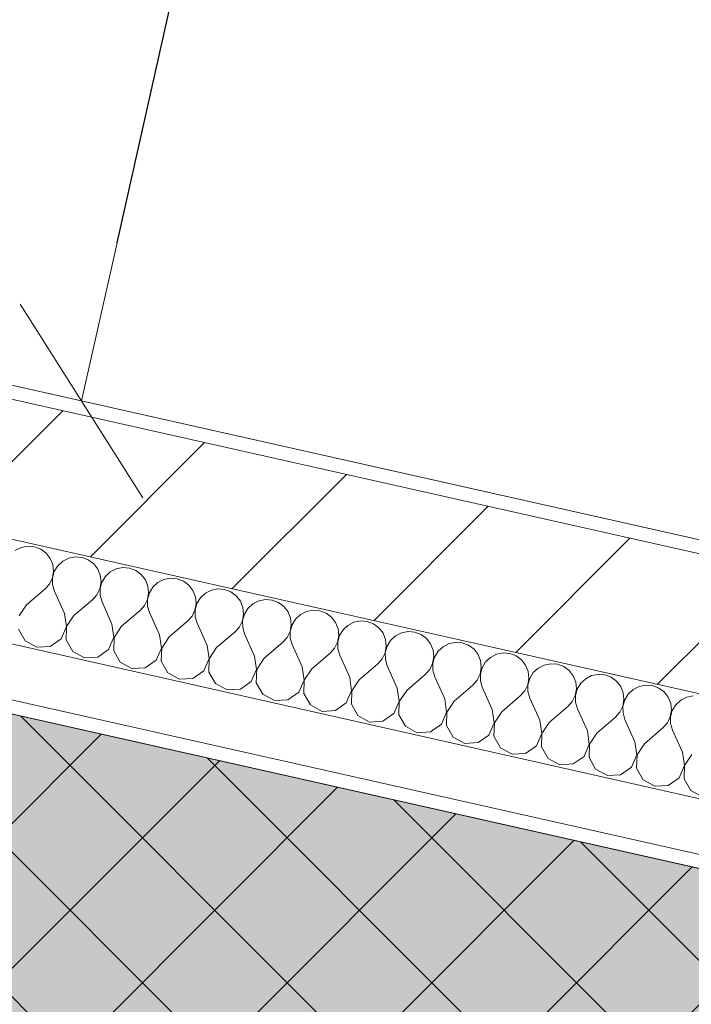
# Model space of a CAD drawing. Header units: millimetres. Extents: x -6990425 to -6520160, y 6117771 to 6220266.
# Tile 33 of 115: x -6927484 to -6926499, y 6135665 to 6137108. Entities that reach past the tile are written whole.
import ezdxf

# ---------------------------------------------------------------- set-up
doc = ezdxf.new("R2010")
doc.units = ezdxf.units.MM
doc.header["$MEASUREMENT"] = 0
for name, color, linetype in [('S - МОП.АР', 7, 'Continuous'), ('АР-Стены_внешние_.АР', 7, 'Continuous'), ('АР-Чертеж-Размеры.АР', 7, 'Continuous')]:
    doc.layers.add(name, color=color, linetype=linetype)
for name, color, linetype, lineweight in [('АР-Стены_внешние_.АР_Ном._пера__1', 7, 'Continuous', 30), ('Кровля_Ном._пера__101', 252, 'Continuous', 0), ('Кровля_Ном._пера__120', 7, 'Continuous', 0)]:
    doc.layers.add(name, color=color, linetype=linetype, lineweight=lineweight)
doc.styles.add('РЎР“Р•РќР•Р\xa0Р\x98Р\xa0_РЎРўР\x98Р›Р¬_2', font='GOTHIC.TTF')
doc.dimstyles.new('СГЕНЕРИР_СТИЛЬ__3', dxfattribs={"dimtxt": 150, "dimasz": 237.5, "dimexe": 0.18, "dimexo": 0.0625, "dimgap": 0, "dimtad": 1, "dimdec": 0, "dimzin": 0, "dimdsep": 46, "dimtxsty": 'РЎР“Р•РќР•Р\xa0Р\x98Р\xa0_РЎРўР\x98Р›Р¬_2', "dimblk": 'ARROWHEAD_6', "dimblk1": 'ARROWHEAD_6', "dimblk2": 'ARROWHEAD_6', "dimcen": 0.09, "dimse1": 1, "dimse2": 1, "dimclrd": 7, "dimclre": 7, "dimclrt": 7, "dimazin": 0, "dimtfac": 1, "dimtdec": 4, "dimtmove": 0, "dimatfit": 3, "dimfxl": 1, "dimtolj": 1, "dimtzin": 0, "dimarcsym": 0})

# ---------------------------------------------------------------- blocks, each defined once
blk = doc.blocks.new('*X79', base_point=(-6566190.3, 6562677.8))
at = {"layer": 'АР-Стены_внешние_.АР_Ном._пера__1', "color": 7, "linetype": 'Continuous', "lineweight": 0}
for p, q in [((-7155092.4, 6136334.5), (-7155101.2, 6136330)), ((-7155082.7, 6136336.4), (-7155092.4, 6136334.5)), ((-7155072.9, 6136335.6), (-7155082.7, 6136336.4)), ((-7155063.7, 6136332.1), (-7155072.9, 6136335.6)), ((-7155055.7, 6136326.3), (-7155063.7, 6136332.1)), ((-7155049.7, 6136318.5), (-7155055.7, 6136326.3)), ((-7155046, 6136309.3), (-7155049.7, 6136318.5)), ((-7155045, 6136299.5), (-7155046, 6136309.3)), ((-7155031.5, 6136314.4), (-7155038.7, 6136307.7)), ((-7155022.7, 6136318.8), (-7155031.5, 6136314.4)), ((-7155013, 6136320.7), (-7155022.7, 6136318.8)), ((-7155003.2, 6136319.9), (-7155013, 6136320.7)), ((-7154994, 6136316.5), (-7155003.2, 6136319.9)), ((-7154986, 6136310.6), (-7154994, 6136316.5)), ((-7154980, 6136302.8), (-7154986, 6136310.6)), ((-7155046.7, 6136289.8), (-7155045, 6136299.5)), ((-7155043.8, 6136299.2), (-7155046.4, 6136289.7)), ((-7155038.7, 6136307.7), (-7155043.8, 6136299.2)), ((-7154976.4, 6136293.7), (-7154980, 6136302.8)), ((-7154975.3, 6136283.9), (-7154976.4, 6136293.7)), ((-7154961.8, 6136298.7), (-7154969, 6136292)), ((-7154953, 6136303.2), (-7154961.8, 6136298.7)), ((-7154943.3, 6136305.1), (-7154953, 6136303.2)), ((-7154933.5, 6136304.3), (-7154943.3, 6136305.1)), ((-7154924.3, 6136300.8), (-7154933.5, 6136304.3)), ((-7154916.4, 6136294.9), (-7154924.3, 6136300.8)), ((-7154910.3, 6136287.1), (-7154916.4, 6136294.9)), ((-7155057.5, 6136273.6), (-7155051, 6136280.9)), ((-7155051, 6136280.9), (-7155046.7, 6136289.8)), ((-7155046.4, 6136289.7), (-7155046.4, 6136279.9)), ((-7155046.4, 6136279.9), (-7155043.6, 6136270.4)), ((-7154977, 6136274.1), (-7154975.3, 6136283.9)), ((-7154974.1, 6136283.6), (-7154976.7, 6136274.1)), ((-7154969, 6136292), (-7154974.1, 6136283.6)), ((-7154906.7, 6136278), (-7154910.3, 6136287.1)), ((-7154892.1, 6136283.1), (-7154899.3, 6136276.4)), ((-7154883.3, 6136287.5), (-7154892.1, 6136283.1)), ((-7154873.6, 6136289.4), (-7154883.3, 6136287.5)), ((-7154863.8, 6136288.6), (-7154873.6, 6136289.4)), ((-7154854.6, 6136285.1), (-7154863.8, 6136288.6)), ((-7154846.7, 6136279.3), (-7154854.6, 6136285.1)), ((-7154840.6, 6136271.5), (-7154846.7, 6136279.3)), ((-7155084.7, 6136250.4), (-7155057.5, 6136273.6)), ((-7155028.9, 6136237.9), (-7155043.6, 6136270.4)), ((-7154987.8, 6136257.9), (-7154981.3, 6136265.3)), ((-7154981.3, 6136265.3), (-7154977, 6136274.1)), ((-7154976.7, 6136274.1), (-7154976.7, 6136264.2)), ((-7154907.3, 6136258.5), (-7154905.6, 6136268.2)), ((-7154904.4, 6136267.9), (-7154907, 6136258.4)), ((-7154905.6, 6136268.2), (-7154906.7, 6136278)), ((-7154899.3, 6136276.4), (-7154904.4, 6136267.9)), ((-7154837, 6136262.4), (-7154840.6, 6136271.5)), ((-7154822.4, 6136267.4), (-7154829.6, 6136260.7)), ((-7154813.6, 6136271.9), (-7154822.4, 6136267.4)), ((-7154803.9, 6136273.8), (-7154813.6, 6136271.9)), ((-7154794.1, 6136273), (-7154803.9, 6136273.8)), ((-7154784.9, 6136269.5), (-7154794.1, 6136273)), ((-7154777, 6136263.6), (-7154784.9, 6136269.5)), ((-7155084.7, 6136250.4), (-7155095.5, 6136234.1)), ((-7155015, 6136234.7), (-7154987.8, 6136257.9)), ((-7154976.7, 6136264.2), (-7154973.9, 6136254.8)), ((-7154959.3, 6136222.2), (-7154973.9, 6136254.8)), ((-7154911.6, 6136249.6), (-7154907.3, 6136258.5)), ((-7154907, 6136258.4), (-7154907, 6136248.6)), ((-7154837.6, 6136242.8), (-7154835.9, 6136252.6)), ((-7154834.7, 6136252.3), (-7154837.4, 6136242.8)), ((-7154835.9, 6136252.6), (-7154837, 6136262.4)), ((-7154829.6, 6136260.7), (-7154834.7, 6136252.3)), ((-7154770.9, 6136255.8), (-7154777, 6136263.6)), ((-7154767.3, 6136246.7), (-7154770.9, 6136255.8)), ((-7154752.7, 6136251.7), (-7154759.9, 6136245)), ((-7154743.9, 6136256.2), (-7154752.7, 6136251.7)), ((-7154734.2, 6136258.1), (-7154743.9, 6136256.2)), ((-7154724.4, 6136257.3), (-7154734.2, 6136258.1)), ((-7154715.2, 6136253.8), (-7154724.4, 6136257.3)), ((-7154707.3, 6136248), (-7154715.2, 6136253.8)), ((-7155026.1, 6136218.5), (-7155028.9, 6136237.9)), ((-7154945.3, 6136219.1), (-7154918.1, 6136242.3)), ((-7154918.1, 6136242.3), (-7154911.6, 6136249.6)), ((-7154907, 6136248.6), (-7154904.2, 6136239.1)), ((-7154889.6, 6136206.5), (-7154904.2, 6136239.1)), ((-7154841.9, 6136234), (-7154837.6, 6136242.8)), ((-7154837.4, 6136242.8), (-7154837.3, 6136232.9)), ((-7154767.9, 6136227.2), (-7154766.3, 6136236.9)), ((-7154765, 6136236.6), (-7154767.7, 6136227.1)), ((-7154766.3, 6136236.9), (-7154767.3, 6136246.7)), ((-7154759.9, 6136245), (-7154765, 6136236.6)), ((-7154701.2, 6136240.2), (-7154707.3, 6136248)), ((-7154697.6, 6136231), (-7154701.2, 6136240.2)), ((-7154683, 6136236.1), (-7154690.2, 6136229.4)), ((-7154674.2, 6136240.6), (-7154683, 6136236.1)), ((-7154664.6, 6136242.5), (-7154674.2, 6136240.6)), ((-7154654.7, 6136241.7), (-7154664.6, 6136242.5)), ((-7154645.5, 6136238.2), (-7154654.7, 6136241.7)), ((-7154637.6, 6136232.3), (-7154645.5, 6136238.2)), ((-7155015, 6136234.7), (-7155025.8, 6136218.5)), ((-7154956.4, 6136202.9), (-7154959.3, 6136222.2)), ((-7154875.6, 6136203.4), (-7154848.5, 6136226.6)), ((-7154848.5, 6136226.6), (-7154841.9, 6136234)), ((-7154837.3, 6136232.9), (-7154834.5, 6136223.5)), ((-7154819.9, 6136190.9), (-7154834.5, 6136223.5)), ((-7154772.2, 6136218.3), (-7154767.9, 6136227.2)), ((-7154767.7, 6136227.1), (-7154767.6, 6136217.3)), ((-7154698.2, 6136211.5), (-7154696.6, 6136221.2)), ((-7154696.6, 6136221.2), (-7154697.6, 6136231)), ((-7154690.2, 6136229.4), (-7154695.3, 6136221)), ((-7154631.6, 6136224.5), (-7154637.6, 6136232.3)), ((-7154627.9, 6136215.4), (-7154631.6, 6136224.5)), ((-7154604.5, 6136224.9), (-7154613.3, 6136220.4)), ((-7154594.9, 6136226.8), (-7154604.5, 6136224.9)), ((-7154585, 6136226), (-7154594.9, 6136226.8)), ((-7154575.8, 6136222.5), (-7154585, 6136226)), ((-7154567.9, 6136216.7), (-7154575.8, 6136222.5)), ((-7155096.2, 6136214.6), (-7155086.5, 6136197.7)), ((-7155033.9, 6136200.6), (-7155026.1, 6136218.5)), ((-7155025.8, 6136218.5), (-7155026.5, 6136199)), ((-7154945.3, 6136219.1), (-7154956.1, 6136202.8)), ((-7154805.9, 6136187.8), (-7154778.8, 6136210.9)), ((-7154778.8, 6136210.9), (-7154772.2, 6136218.3)), ((-7154767.6, 6136217.3), (-7154764.8, 6136207.8)), ((-7154750.2, 6136175.2), (-7154764.8, 6136207.8)), ((-7154702.5, 6136202.7), (-7154698.2, 6136211.5)), ((-7154695.3, 6136221), (-7154698, 6136211.5)), ((-7154698, 6136211.5), (-7154697.9, 6136201.6)), ((-7154626.9, 6136205.6), (-7154627.9, 6136215.4)), ((-7154620.5, 6136213.7), (-7154625.7, 6136205.3)), ((-7154613.3, 6136220.4), (-7154620.5, 6136213.7)), ((-7154561.9, 6136208.9), (-7154567.9, 6136216.7)), ((-7154558.2, 6136199.7), (-7154561.9, 6136208.9)), ((-7154534.8, 6136209.3), (-7154543.6, 6136204.8)), ((-7154525.2, 6136211.2), (-7154534.8, 6136209.3)), ((-7154515.3, 6136210.4), (-7154525.2, 6136211.2)), ((-7154506.1, 6136206.9), (-7154515.3, 6136210.4)), ((-7154498.2, 6136201), (-7154506.1, 6136206.9)), ((-7155086.5, 6136197.7), (-7155069.3, 6136188.4)), ((-7155049.9, 6136189.4), (-7155033.9, 6136200.6)), ((-7155026.5, 6136199), (-7155016.8, 6136182)), ((-7154964.2, 6136185), (-7154956.4, 6136202.9)), ((-7154956.1, 6136202.8), (-7154956.8, 6136183.3)), ((-7154886.7, 6136187.2), (-7154889.6, 6136206.5)), ((-7154875.6, 6136203.4), (-7154886.4, 6136187.2)), ((-7154736.2, 6136172.1), (-7154709.1, 6136195.3)), ((-7154709.1, 6136195.3), (-7154702.5, 6136202.7)), ((-7154697.9, 6136201.6), (-7154695.1, 6136192.2)), ((-7154632.8, 6136187), (-7154628.6, 6136195.9)), ((-7154628.6, 6136195.9), (-7154626.9, 6136205.6)), ((-7154625.7, 6136205.3), (-7154628.3, 6136195.8)), ((-7154628.3, 6136195.8), (-7154628.2, 6136186)), ((-7154557.2, 6136189.9), (-7154558.2, 6136199.7)), ((-7154550.8, 6136198.1), (-7154556, 6136189.7)), ((-7154543.6, 6136204.8), (-7154550.8, 6136198.1)), ((-7154492.2, 6136193.2), (-7154498.2, 6136201)), ((-7154488.5, 6136184.1), (-7154492.2, 6136193.2)), ((-7154465.1, 6136193.6), (-7154473.9, 6136189.1)), ((-7154455.5, 6136195.5), (-7154465.1, 6136193.6)), ((-7154445.7, 6136194.7), (-7154455.5, 6136195.5)), ((-7154436.4, 6136191.2), (-7154445.7, 6136194.7)), ((-7155069.3, 6136188.4), (-7155049.9, 6136189.4)), ((-7155016.8, 6136182), (-7154999.7, 6136172.7)), ((-7154980.2, 6136173.8), (-7154964.2, 6136185)), ((-7154956.8, 6136183.3), (-7154947.1, 6136166.4)), ((-7154894.5, 6136169.3), (-7154886.7, 6136187.2)), ((-7154886.4, 6136187.2), (-7154887.1, 6136167.7)), ((-7154817, 6136171.6), (-7154819.9, 6136190.9)), ((-7154805.9, 6136187.8), (-7154816.8, 6136171.5)), ((-7154680.5, 6136159.6), (-7154695.1, 6136192.2)), ((-7154666.5, 6136156.5), (-7154639.4, 6136179.6)), ((-7154639.4, 6136179.6), (-7154632.8, 6136187)), ((-7154628.2, 6136186), (-7154625.4, 6136176.5)), ((-7154563.1, 6136171.4), (-7154558.9, 6136180.2)), ((-7154558.9, 6136180.2), (-7154557.2, 6136189.9)), ((-7154556, 6136189.7), (-7154558.6, 6136180.2)), ((-7154558.6, 6136180.2), (-7154558.5, 6136170.3)), ((-7154487.5, 6136174.3), (-7154488.5, 6136184.1)), ((-7154481.1, 6136182.4), (-7154486.3, 6136174)), ((-7154473.9, 6136189.1), (-7154481.1, 6136182.4)), ((-7154428.5, 6136185.4), (-7154436.4, 6136191.2)), ((-7154422.5, 6136177.6), (-7154428.5, 6136185.4)), ((-7154385.8, 6136179.9), (-7154395.5, 6136178)), ((-7154376, 6136179), (-7154385.8, 6136179.9)), ((-7154366.7, 6136175.6), (-7154376, 6136179)), ((-7154999.7, 6136172.7), (-7154980.2, 6136173.8)), ((-7154947.1, 6136166.4), (-7154930, 6136157.1)), ((-7154910.5, 6136158.1), (-7154894.5, 6136169.3)), ((-7154887.1, 6136167.7), (-7154877.4, 6136150.7)), ((-7154824.8, 6136153.7), (-7154817, 6136171.6)), ((-7154816.8, 6136171.5), (-7154817.4, 6136152)), ((-7154747.3, 6136155.9), (-7154750.2, 6136175.2)), ((-7154736.2, 6136172.1), (-7154747.1, 6136155.9)), ((-7154610.8, 6136143.9), (-7154625.4, 6136176.5)), ((-7154596.9, 6136140.8), (-7154569.7, 6136164)), ((-7154569.7, 6136164), (-7154563.1, 6136171.4)), ((-7154558.5, 6136170.3), (-7154555.7, 6136160.9)), ((-7154493.5, 6136155.7), (-7154489.2, 6136164.6)), ((-7154489.2, 6136164.6), (-7154487.5, 6136174.3)), ((-7154486.3, 6136174), (-7154488.9, 6136164.5)), ((-7154488.9, 6136164.5), (-7154488.8, 6136154.7)), ((-7154418.8, 6136168.4), (-7154422.5, 6136177.6)), ((-7154417.8, 6136158.6), (-7154418.8, 6136168.4)), ((-7154411.5, 6136166.8), (-7154416.6, 6136158.4)), ((-7154404.2, 6136173.5), (-7154411.5, 6136166.8)), ((-7154395.5, 6136178), (-7154404.2, 6136173.5)), ((-7154358.8, 6136169.7), (-7154366.7, 6136175.6)), ((-7154352.8, 6136161.9), (-7154358.8, 6136169.7)), ((-7154316.1, 6136164.2), (-7154325.8, 6136162.3)), ((-7154306.3, 6136163.4), (-7154316.1, 6136164.2)), ((-7154930, 6136157.1), (-7154910.5, 6136158.1)), ((-7154877.4, 6136150.7), (-7154860.3, 6136141.4)), ((-7154840.8, 6136142.5), (-7154824.8, 6136153.7)), ((-7154817.4, 6136152), (-7154807.7, 6136135.1)), ((-7154755.1, 6136138), (-7154747.3, 6136155.9)), ((-7154747.1, 6136155.9), (-7154747.7, 6136136.4)), ((-7154677.7, 6136140.3), (-7154680.5, 6136159.6)), ((-7154666.5, 6136156.5), (-7154677.4, 6136140.2)), ((-7154541.1, 6136128.3), (-7154555.7, 6136160.9)), ((-7154500, 6136148.3), (-7154493.5, 6136155.7)), ((-7154488.8, 6136154.7), (-7154486.1, 6136145.2)), ((-7154419.5, 6136148.9), (-7154417.8, 6136158.6)), ((-7154416.6, 6136158.4), (-7154419.2, 6136148.9)), ((-7154349.1, 6136152.8), (-7154352.8, 6136161.9)), ((-7154348.1, 6136143), (-7154349.1, 6136152.8)), ((-7154341.8, 6136151.1), (-7154346.9, 6136142.7)), ((-7154334.5, 6136157.8), (-7154341.8, 6136151.1)), ((-7154325.8, 6136162.3), (-7154334.5, 6136157.8)), ((-7154297, 6136159.9), (-7154306.3, 6136163.4)), ((-7154289.1, 6136154.1), (-7154297, 6136159.9)), ((-7154283.1, 6136146.3), (-7154289.1, 6136154.1)), ((-7154860.3, 6136141.4), (-7154840.8, 6136142.5)), ((-7154807.7, 6136135.1), (-7154790.6, 6136125.7)), ((-7154771.1, 6136126.8), (-7154755.1, 6136138)), ((-7154747.7, 6136136.4), (-7154738, 6136119.4)), ((-7154685.4, 6136122.4), (-7154677.7, 6136140.3)), ((-7154677.4, 6136140.2), (-7154678, 6136120.7)), ((-7154608, 6136124.6), (-7154610.8, 6136143.9)), ((-7154596.9, 6136140.8), (-7154607.7, 6136124.6)), ((-7154527.2, 6136125.2), (-7154500, 6136148.3)), ((-7154471.4, 6136112.6), (-7154486.1, 6136145.2)), ((-7154430.3, 6136132.7), (-7154423.8, 6136140.1)), ((-7154423.8, 6136140.1), (-7154419.5, 6136148.9)), ((-7154419.2, 6136148.9), (-7154419.1, 6136139)), ((-7154419.1, 6136139), (-7154416.4, 6136129.6)), ((-7154349.8, 6136133.3), (-7154348.1, 6136143)), ((-7154346.9, 6136142.7), (-7154349.5, 6136133.2)), ((-7154279.4, 6136137.1), (-7154283.1, 6136146.3)), ((-7154278.4, 6136127.3), (-7154279.4, 6136137.1)), ((-7154272.1, 6136135.5), (-7154277.2, 6136127.1)), ((-7154264.8, 6136142.2), (-7154272.1, 6136135.5)), ((-7154256.1, 6136146.7), (-7154264.8, 6136142.2)), ((-7154246.4, 6136148.6), (-7154256.1, 6136146.7)), ((-7154236.6, 6136147.7), (-7154246.4, 6136148.6)), ((-7154227.4, 6136144.3), (-7154236.6, 6136147.7)), ((-7154219.4, 6136138.4), (-7154227.4, 6136144.3)), ((-7154213.4, 6136130.6), (-7154219.4, 6136138.4)), ((-7154790.6, 6136125.7), (-7154771.1, 6136126.8)), ((-7154701.4, 6136111.2), (-7154685.4, 6136122.4)), ((-7154678, 6136120.7), (-7154668.3, 6136103.8)), ((-7154615.7, 6136106.7), (-7154608, 6136124.6)), ((-7154607.7, 6136124.6), (-7154608.3, 6136105.1)), ((-7154538.3, 6136109), (-7154541.1, 6136128.3)), ((-7154527.2, 6136125.2), (-7154538, 6136108.9)), ((-7154457.5, 6136109.5), (-7154430.3, 6136132.7)), ((-7154401.7, 6136097), (-7154416.4, 6136129.6)), ((-7154360.6, 6136117), (-7154354.1, 6136124.4)), ((-7154354.1, 6136124.4), (-7154349.8, 6136133.3)), ((-7154349.5, 6136133.2), (-7154349.4, 6136123.4)), ((-7154349.4, 6136123.4), (-7154346.7, 6136113.9)), ((-7154280.1, 6136117.6), (-7154278.4, 6136127.3)), ((-7154277.2, 6136127.1), (-7154279.8, 6136117.6)), ((-7154209.7, 6136121.5), (-7154213.4, 6136130.6)), ((-7154208.7, 6136111.7), (-7154209.7, 6136121.5)), ((-7154195.2, 6136126.5), (-7154202.4, 6136119.8)), ((-7154186.4, 6136131), (-7154195.2, 6136126.5)), ((-7154176.7, 6136132.9), (-7154186.4, 6136131)), ((-7154166.9, 6136132.1), (-7154176.7, 6136132.9)), ((-7154157.7, 6136128.6), (-7154166.9, 6136132.1)), ((-7154149.7, 6136122.8), (-7154157.7, 6136128.6)), ((-7154143.7, 6136115), (-7154149.7, 6136122.8)), ((-7154738, 6136119.4), (-7154720.9, 6136110.1)), ((-7154720.9, 6136110.1), (-7154701.4, 6136111.2)), ((-7154631.7, 6136095.5), (-7154615.7, 6136106.7)), ((-7154546, 6136091.1), (-7154538.3, 6136109)), ((-7154538, 6136108.9), (-7154538.6, 6136089.4)), ((-7154468.6, 6136093.3), (-7154471.4, 6136112.6)), ((-7154457.5, 6136109.5), (-7154468.3, 6136093.3)), ((-7154387.8, 6136093.8), (-7154360.6, 6136117)), ((-7154332, 6136081.3), (-7154346.7, 6136113.9)), ((-7154290.9, 6136101.4), (-7154284.4, 6136108.7)), ((-7154284.4, 6136108.7), (-7154280.1, 6136117.6)), ((-7154279.8, 6136117.6), (-7154279.7, 6136107.7)), ((-7154279.7, 6136107.7), (-7154277, 6136098.2)), ((-7154210.4, 6136102), (-7154208.7, 6136111.7)), ((-7154207.5, 6136111.4), (-7154210.1, 6136101.9)), ((-7154202.4, 6136119.8), (-7154207.5, 6136111.4)), ((-7154140, 6136105.8), (-7154143.7, 6136115)), ((-7154125.5, 6136110.9), (-7154132.7, 6136104.2)), ((-7154116.7, 6136115.3), (-7154125.5, 6136110.9)), ((-7154107, 6136117.2), (-7154116.7, 6136115.3)), ((-7154668.3, 6136103.8), (-7154651.2, 6136094.4)), ((-7154651.2, 6136094.4), (-7154631.7, 6136095.5)), ((-7154608.3, 6136105.1), (-7154598.7, 6136088.1)), ((-7154476.3, 6136075.4), (-7154468.6, 6136093.3)), ((-7154468.3, 6136093.3), (-7154469, 6136073.7)), ((-7154398.9, 6136077.7), (-7154401.7, 6136097)), ((-7154387.8, 6136093.8), (-7154398.6, 6136077.6)), ((-7154318.1, 6136078.2), (-7154290.9, 6136101.4)), ((-7154262.3, 6136065.7), (-7154277, 6136098.2)), ((-7154221.2, 6136085.7), (-7154214.7, 6136093.1)), ((-7154214.7, 6136093.1), (-7154210.4, 6136102)), ((-7154210.1, 6136101.9), (-7154210, 6136092.1)), ((-7154210, 6136092.1), (-7154207.3, 6136082.6)), ((-7154140.7, 6136086.3), (-7154139, 6136096)), ((-7154137.8, 6136095.8), (-7154140.4, 6136086.3)), ((-7154139, 6136096), (-7154140, 6136105.8)), ((-7154132.7, 6136104.2), (-7154137.8, 6136095.8)), ((-7154598.7, 6136088.1), (-7154581.5, 6136078.8)), ((-7154581.5, 6136078.8), (-7154562, 6136079.9)), ((-7154562, 6136079.9), (-7154546, 6136091.1)), ((-7154538.6, 6136089.4), (-7154529, 6136072.5)), ((-7154406.6, 6136059.7), (-7154398.9, 6136077.7)), ((-7154398.6, 6136077.6), (-7154399.3, 6136058.1)), ((-7154329.2, 6136062), (-7154332, 6136081.3)), ((-7154318.1, 6136078.2), (-7154328.9, 6136062)), ((-7154248.4, 6136062.5), (-7154221.2, 6136085.7)), ((-7154192.6, 6136050), (-7154207.3, 6136082.6)), ((-7154151.5, 6136070.1), (-7154145, 6136077.4)), ((-7154145, 6136077.4), (-7154140.7, 6136086.3)), ((-7154140.4, 6136086.3), (-7154140.4, 6136076.4)), ((-7154529, 6136072.5), (-7154511.8, 6136063.1)), ((-7154511.8, 6136063.1), (-7154492.3, 6136064.2)), ((-7154492.3, 6136064.2), (-7154476.3, 6136075.4)), ((-7154469, 6136073.7), (-7154459.3, 6136056.8)), ((-7154259.5, 6136046.4), (-7154262.3, 6136065.7)), ((-7154178.7, 6136046.9), (-7154151.5, 6136070.1)), ((-7154140.4, 6136076.4), (-7154137.6, 6136066.9)), ((-7154122.9, 6136034.4), (-7154137.6, 6136066.9)), ((-7154459.3, 6136056.8), (-7154442.1, 6136047.5)), ((-7154442.1, 6136047.5), (-7154422.6, 6136048.6)), ((-7154422.6, 6136048.6), (-7154406.6, 6136059.7)), ((-7154399.3, 6136058.1), (-7154389.6, 6136041.2)), ((-7154336.9, 6136044.1), (-7154329.2, 6136062)), ((-7154328.9, 6136062), (-7154329.6, 6136042.4)), ((-7154248.4, 6136062.5), (-7154259.2, 6136046.3)), ((-7154189.8, 6136030.7), (-7154192.6, 6136050)), ((-7154389.6, 6136041.2), (-7154372.4, 6136031.8)), ((-7154352.9, 6136032.9), (-7154336.9, 6136044.1)), ((-7154329.6, 6136042.4), (-7154319.9, 6136025.5)), ((-7154267.2, 6136028.4), (-7154259.5, 6136046.4)), ((-7154259.2, 6136046.3), (-7154259.9, 6136026.8)), ((-7154178.7, 6136046.9), (-7154189.5, 6136030.6)), ((-7154120.1, 6136015.1), (-7154122.9, 6136034.4)), ((-7154372.4, 6136031.8), (-7154352.9, 6136032.9)), ((-7154319.9, 6136025.5), (-7154302.7, 6136016.2)), ((-7154283.2, 6136017.3), (-7154267.2, 6136028.4)), ((-7154259.9, 6136026.8), (-7154250.2, 6136009.8)), ((-7154197.5, 6136012.8), (-7154189.8, 6136030.7)), ((-7154189.5, 6136030.6), (-7154190.2, 6136011.1)), ((-7154109, 6136031.2), (-7154119.8, 6136015)), ((-7154302.7, 6136016.2), (-7154283.2, 6136017.3)), ((-7154250.2, 6136009.8), (-7154233, 6136000.5)), ((-7154213.5, 6136001.6), (-7154197.5, 6136012.8)), ((-7154190.2, 6136011.1), (-7154180.5, 6135994.2)), ((-7154127.9, 6135997.1), (-7154120.1, 6136015.1)), ((-7154119.8, 6136015), (-7154120.5, 6135995.5)), ((-7154233, 6136000.5), (-7154213.5, 6136001.6)), ((-7154180.5, 6135994.2), (-7154163.3, 6135984.9)), ((-7154143.9, 6135986), (-7154127.9, 6135997.1)), ((-7154120.5, 6135995.5), (-7154110.8, 6135978.5)), ((-7154163.3, 6135984.9), (-7154143.9, 6135986)), ((-7154110.8, 6135978.5), (-7154093.7, 6135969.2))]:
    blk.add_line(p, q, dxfattribs=at)
blk = doc.blocks.new('Стена_45_5', base_point=(-7156465.7, 6136754.5))
at = {"layer": 'АР-Стены_внешние_.АР', "linetype": 'Continuous', "lineweight": 0, "true_color": 0x000000}
h = blk.add_hatch(dxfattribs=at)
h.set_pattern_fill('БЛОКИ_БЕТОННЫЕ_ЭФФЕКТИВН_74', color=18, style=0, pattern_type=2)
h.set_pattern_definition([(45, (-6566190.34, 6562677.8), (-127.27922, 127.27922), [])])
h.paths.add_polyline_path([(-7156487.6, 6136657), (-7153287.3, 6135938.2), (-7153267.5, 6136026), (-7153250, 6136104.1), (-7153243.4, 6136133.3), (-7156443.8, 6136852.1)])
h = blk.add_hatch(dxfattribs=at)
h.set_pattern_fill('ШТУКАТУРКА__ГИПС_01_0005', color=18, style=0, pattern_type=2)
h.set_pattern_definition([(45, (-6566190.34, 6563027.8), (-111.369318, 111.369318), [0, -105, 0, -157.5]), (110, (-6565840.34, 6563027.8), (148.001588, 53.868173), [0, -77, 0, -133])])
h.paths.add_polyline_path([(-7156322.3, 6136845.3), (-7156326.7, 6136825.8), (-7153243.4, 6136133.3), (-7153239, 6136152.8)])
at = {"layer": 'АР-Стены_внешние_.АР_Ном._пера__1', "color": 7, "linetype": 'Continuous', "lineweight": 15}
for p, q in [((-7153243.4, 6136133.3), (-7156346.2, 6136830.2)), ((-7156487.6, 6136657), (-7153287.3, 6135938.2))]:
    blk.add_line(p, q, dxfattribs=at)
at = {"layer": 'АР-Стены_внешние_.АР_Ном._пера__1', "color": 7, "linetype": 'Continuous', "lineweight": 0}
for p, q in [((-7156520.5, 6136510.6), (-7153320.1, 6135791.8)), ((-7156538, 6136432.6), (-7153337.7, 6135713.8))]:
    blk.add_line(p, q, dxfattribs=at)
at = {"layer": 'АР-Стены_внешние_.АР_Ном._пера__1', "color": 7, "linetype": 'Continuous', "lineweight": 0, "flags": 128}
for points in [[(-7153239, 6136152.8), (-7156322.3, 6136845.3)], [(-7156542.4, 6136413), (-7153342, 6135694.3)]]:
    blk.add_lwpolyline(points, dxfattribs=at)
at = {"layer": 'АР-Стены_внешние_.АР', "color": 7, "lineweight": 0}
blk.add_blockref('*X79', (-6566190.3, 6562677.8), dxfattribs=at)
blk = doc.blocks.new('ARROWHEAD_6')
at = {"color": 0, "linetype": 'Continuous', "lineweight": 0}
for p, q in [((-0.5, -0.5), (0.5, 0.5)), ((0, 0), (-1, 0))]:
    blk.add_line(p, q, dxfattribs=at)
blk = doc.blocks.new('*D174', base_point=(-6566190.3, 6562677.8))
at = {"layer": 'Defpoints', "color": 0, "linetype": 'Continuous', "transparency": 16777216}
for p in [(-6931960.8, 6135658.4), (-6923770.4, 6135253.8), (-6926516.2, 6134435.6)]:
    blk.add_point(p, dxfattribs=at)
at = {"layer": 'АР-Чертеж-Размеры.АР', "color": 7, "linetype": 'Continuous', "lineweight": -2, "transparency": 16777216}
for p, q in [((-6926261.5, 6135569.9), (-6926317.6, 6135319.8)), ((-6926464.2, 6134667.3), (-6926411.1, 6134903.7))]:
    blk.add_line(p, q, dxfattribs=at)
at = {"layer": 'АР-Чертеж-Размеры.АР', "color": 7, "linetype": 'Continuous', "lineweight": -2, "transparency": 16777216, "xscale": 237.5, "yscale": 237.5, "zscale": 237.5}
for p, rotation in [((-6926209.4, 6135801.6), 77.34175371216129), ((-6926516.2, 6134435.6), 257.3417537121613)]:
    blk.add_blockref('ARROWHEAD_6', p, dxfattribs=dict(at, rotation=rotation))
at = {"layer": 'АР-Чертеж-Размеры.АР', "color": 7, "linetype": 'Continuous', "lineweight": 0, "transparency": 16777216, "insert": (-6926364.4, 6135111.7), "char_height": 150, "attachment_point": 5, "rotation": 77.3418, "style": 'РЎР“Р•РќР•Р\xa0Р\x98Р\xa0_РЎРўР\x98Р›Р¬_2'}
blk.add_mtext('\\A1;1400', dxfattribs=at)
blk = doc.blocks.new('*D192', base_point=(-6566190.3, 6562677.8))
at = {"layer": 'Defpoints', "color": 0, "linetype": 'Continuous', "transparency": 16777216}
for p in [(-6926688.8, 6139686.1), (-6926202.3, 6139576.8), (-6923896.7, 6135763.9)]:
    blk.add_point(p, dxfattribs=at)
at = {"layer": 'АР-Чертеж-Размеры.АР', "color": 7, "linetype": 'Continuous', "lineweight": -2, "transparency": 16777216}
for p, q in [((-6926740.9, 6139454.3), (-6926993.7, 6138328.6)), ((-6927341.3, 6136780.9), (-6927091.6, 6137893))]:
    blk.add_line(p, q, dxfattribs=at)
at = {"layer": 'АР-Чертеж-Размеры.АР', "color": 7, "linetype": 'Continuous', "lineweight": -2, "transparency": 16777216, "xscale": 237.5, "yscale": 237.5, "zscale": 237.5}
for p, rotation in [((-6926688.8, 6139686.1), 77.34175371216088), ((-6927393.4, 6136549.2), 257.3417537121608)]:
    blk.add_blockref('ARROWHEAD_6', p, dxfattribs=dict(at, rotation=rotation))
at = {"layer": 'АР-Чертеж-Размеры.АР', "color": 7, "linetype": 'Continuous', "lineweight": 0, "transparency": 16777216, "insert": (-6927042.6, 6138110.8), "char_height": 150, "attachment_point": 5, "rotation": 77.3418, "style": 'РЎР“Р•РќР•Р\xa0Р\x98Р\xa0_РЎРўР\x98Р›Р¬_2'}
blk.add_mtext('\\A1;3215', dxfattribs=at)

msp = doc.modelspace()

# ---------------------------------------------------------------- hatches: boundary and pattern name
at = {"layer": 'Кровля_Ном._пера__101', "linetype": 'Continuous', "lineweight": 0}
h = msp.add_hatch(dxfattribs=at)
h.set_pattern_fill('ПЕСОК_0005', color=252, style=0, pattern_type=2)
h.set_pattern_definition([(122.3417, (-6922964.9, 6137514.64), (191.0468, 120.9696), [0, -150.75, 0, -226.125]), (57.3417, (-6923455.2, 6137624.75), (-190.3755, 122.0232), [0, -110.55, 0, -190.95])])
h.paths.add_polyline_path([(-6936415.8, 6132113.6), (-6933031.3, 6147183.1), (-6929636, 6146420.5), (-6930089.6, 6144400.9), (-6927026, 6143712.8), (-6927767.7, 6140410.1), (-6927767.8, 6140410.1), (-6929426.3, 6140782.6), (-6930336.8, 6136728.6), (-6918609, 6134094.6), (-6917627.2, 6138465.8), (-6918212.9, 6138597.3), (-6917681.5, 6140963.2), (-6917173.1, 6143226.9), (-6913874.6, 6142486.1), (-6913672, 6143388.1), (-6910491.1, 6142673.7), (-6913993.8, 6127077.7)])
at = {"layer": 'Кровля_Ном._пера__120', "linetype": 'Continuous', "lineweight": 0}
h = msp.add_hatch(dxfattribs=at)
h.set_pattern_fill('НЕМЕТАЛЛИЧЕСКИЕ_МАТЕРИАЛ_5C', style=0, pattern_type=2)
h.set_pattern_definition([(45, (-6929637.76, 6135484.77), (-106.066, 106.066), []), (135, (-6929637.76, 6135484.77), (106.066, 106.066), [])])
h.paths.add_polyline_path([(-6915790.2, 6140210.5), (-6917540, 6132419.6), (-6931960.8, 6135658.4), (-6930436.7, 6142444.4), (-6927461.1, 6141776.1), (-6927767.7, 6140410.2), (-6929426.3, 6140782.6), (-6930336.8, 6136728.6), (-6918609, 6134094.6), (-6917627.2, 6138465.8), (-6918212.8, 6138597.3), (-6917751.4, 6140651)])

# ---------------------------------------------------------------- linework, layer by layer
at = {"layer": 'S - МОП.АР', "color": 254, "linetype": 'Continuous', "lineweight": 0, "true_color": 0xd1c7d6, "flags": 128}
msp.add_lwpolyline([(-6928711.8, 6136845.3), (-6923696.7, 6135719), (-6923074.7, 6138488.2), (-6925074.9, 6138937.4), (-6924992.4, 6139305), (-6929070.7, 6140221), (-6929479.4, 6138401.3), (-6928416, 6138162.5)], close=True, dxfattribs=at)
at = {"layer": 'Кровля_Ном._пера__120', "color": 7, "linetype": 'Continuous', "lineweight": 0, "flags": 128}
for points in [[(-6936415.8, 6132113.6), (-6933031.3, 6147183.1), (-6929636, 6146420.5), (-6930089.6, 6144400.9), (-6927026, 6143712.8), (-6927767.7, 6140410.1), (-6927767.8, 6140410.1), (-6929426.3, 6140782.6), (-6930336.8, 6136728.6), (-6918609, 6134094.6), (-6917627.2, 6138465.8), (-6918212.9, 6138597.3), (-6917681.5, 6140963.2), (-6917173.1, 6143226.9), (-6913874.6, 6142486.1), (-6913672, 6143388.1), (-6910491.1, 6142673.7), (-6913993.8, 6127077.7)], [(-6915790.2, 6140210.5), (-6917540, 6132419.6), (-6931960.8, 6135658.4), (-6930436.7, 6142444.4), (-6927461.1, 6141776.1), (-6927767.7, 6140410.2), (-6929426.3, 6140782.6), (-6930336.8, 6136728.6), (-6918609, 6134094.6), (-6917627.2, 6138465.8), (-6918212.8, 6138597.3), (-6917751.4, 6140651)]]:
    msp.add_lwpolyline(points, close=True, dxfattribs=at)

# ---------------------------------------------------------------- block references
at = {"layer": 'АР-Стены_внешние_.АР', "color": 7, "lineweight": 0}
msp.add_blockref('Стена_45_5', (-6928855.2, 6136754.5), dxfattribs=at)

# ---------------------------------------------------------------- dimensions: what is measured, and where the dimension line sits
at = {"layer": 'АР-Чертеж-Размеры.АР', "color": 7, "linetype": 'Continuous', "lineweight": 0}
for base, p1, p2, angle, picture, middle in [((-6926688.8, 6139686.1), (-6923896.7, 6135763.9), (-6926202.3, 6139576.8), 77.3418, '*D192', (-6927042.6, 6138110.8)), ((-6926516.2, 6134435.6), (-6923770.4, 6135253.8), (-6931960.8, 6135658.4), 257.3418, '*D174', (-6926364.4, 6135111.7))]:
    dim = msp.add_linear_dim(base=base, p1=p1, p2=p2, angle=angle, dimstyle='СГЕНЕРИР_СТИЛЬ__3', dxfattribs=at)
    dim.commit()
    dim.dimension.update_dxf_attribs({"geometry": picture, "text_midpoint": middle, "dimtype": 160, "text_rotation": 77.3418})

doc.saveas('drawing.dxf')
